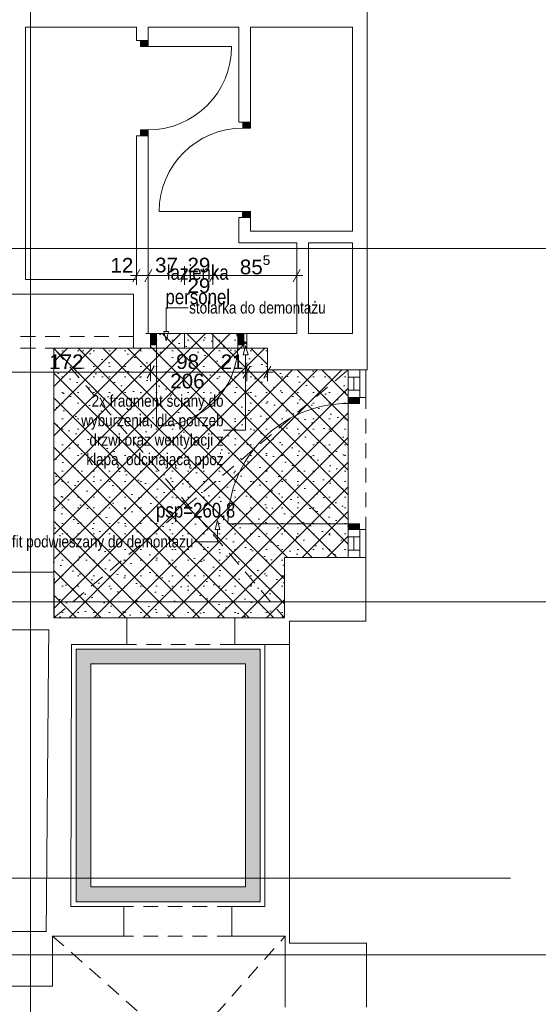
# Paper-space layout 'A-20 ROZBIÓRKI - PIĘTRO 2' of a CAD drawing. Header units: millimetres. Extents: x 0 to 540, y 0 to 297.
# Tile 4 of 9: x 140 to 193, y 82 to 182. Entities that reach past the tile are written whole.
import ezdxf
from ezdxf.xclip import XClip

# ---------------------------------------------------------------- set-up
doc = ezdxf.new("R2010")
doc.units = ezdxf.units.MM
doc.header["$MEASUREMENT"] = 0
doc.header["$XCLIPFRAME"] = 0
for name, pattern in [('ACAD_ISO03W100', [300, 120, -180]), ('DASHDOTX2', [1000, 500, -250, 0, -250]), ('Przer. długie kreski', [2.5, 1.5, -1]), ('PRZERYWANA_DU_A', [550, 350, -200])]:
    doc.linetypes.add(name, pattern=pattern)
for name, color, linetype, lineweight in [('A_linie przekroju_Nr_pióra__1', 7, 'Continuous', 20), ('A_winda_Nr_pióra__1', 7, 'Continuous', 20), ('A_wymiary_Nr_pióra__1', 7, 'Continuous', 20), ('A_wymiary_Nr_pióra__2', 8, 'Continuous', 13), ('A_ściany_Nr_pióra__1', 7, 'Continuous', 20), ('Drzwi Archicad_Nr_pióra__1', 7, 'Continuous', 20)]:
    doc.layers.add(name, color=color, linetype=linetype, lineweight=lineweight)
for name, color, linetype, lineweight, true_color in [('A_opis_Nr_pióra__255', 7, 'Continuous', 15, 0x242424), ('A_opis_Nr_pióra__8', 7, 'Continuous', 13, 0x4c4c4c), ('A_osie_Nr_pióra__16', 7, 'Continuous', 5, 0x0f0f0f), ('A_pomocnicze_Nr_pióra__4', 7, 'Continuous', 18, 0x4b4b4b), ('A_rozbiórki_Nr_pióra__10', 7, 'Continuous', 13, 0x4b4b4b), ('A_sufit_Nr_pióra__4', 7, 'Continuous', 18, 0x4b4b4b), ('A_ściany_Nr_pióra__10', 7, 'Continuous', 13, 0x4b4b4b), ('A_ściany_Nr_pióra__19', 7, 'Continuous', 5, 0x191919), ('Okna Archicada_Nr_pióra__19', 7, 'Continuous', 5, 0x191919)]:
    doc.layers.add(name, color=color, linetype=linetype, lineweight=lineweight, true_color=true_color)
for name, color, linetype in [('A_podrys', 7, 'Continuous'), ('A_rozbiórki', 7, 'Continuous'), ('A_winda', 7, 'Continuous'), ('Drzwi Archicad', 7, 'Continuous')]:
    doc.layers.add(name, color=color, linetype=linetype)
doc.styles.add('STYL_AUTOMATYCZNY_1', font='arial.ttf')
doc.styles.add('STYL_AUTOMATYCZNY_2', font='ARIALN.TTF')
doc.styles.add('STYL_AUTOMATYCZNY_4', font='arial.ttf')
pattern_1 = [(45, (-1568.391, -322.1499), (-1.2572359, 1.2572359), []), (135, (-1568.391, -322.1499), (1.2572359, 1.2572359), []), (90, (-1569.6482, -320.8926), (-1.6002, 0), [0, -1.0668, 0, -1.6002]), (155, (-1568.391, -319.6354), (0.6762737, 1.4502737), [0, -0.78232, 0, -1.35128])]

# ---------------------------------------------------------------- blocks, each defined once
blk = doc.blocks.new('Rysunek_1_1', base_point=(-1568.39, -322.15))
at = {"layer": 'A_rozbiórki', "linetype": 'Continuous', "lineweight": 0, "true_color": 0x4b4b4b}
h = blk.add_hatch(dxfattribs=at)
h.set_pattern_fill('facing_tile_0001', color=251, style=0, pattern_type=2)
h.set_pattern_definition(pattern_1)
h.paths.add_polyline_path([(162.95, 150.27), (153.15, 150.27), (153.15, 148.77), (162.95, 148.77)])
h = blk.add_hatch(dxfattribs=at)
h.set_pattern_fill('facing_tile_0001', color=251, style=0, pattern_type=2)
h.set_pattern_definition(pattern_1)
h.paths.add_polyline_path([(143.29, 125.35), (143.33, 125.35), (143.33, 121.28), (166.79, 121.28), (166.79, 127.43), (173.28, 127.43), (173.28, 146.57), (165.05, 146.57), (165.05, 148.77), (143.29, 148.77)])
at = {"layer": 'A_winda', "linetype": 'Continuous', "lineweight": 0, "true_color": 0xfdfdfd}
h = blk.add_hatch(color=7, dxfattribs=at)
h.paths.add_polyline_path([(145.56, 118.08), (145.56, 92.35), (164.31, 92.35), (164.31, 118.08)])
h.paths.add_polyline_path([(162.81, 116.58), (162.81, 93.85), (147.06, 93.85), (147.06, 116.58)], flags=0)
at = {"layer": 'Drzwi Archicad', "linetype": 'Continuous', "lineweight": 0, "true_color": 0xfdfdfd}
for points in [[(152.91, 180.12), (152.11, 180.12), (152.11, 179.52), (152.91, 179.52)], [(163.34, 171.79), (162.54, 171.79), (162.54, 171.19), (163.34, 171.19)], [(152.11, 170.42), (152.91, 170.42), (152.91, 171.02), (152.11, 171.02)], [(162.53, 162.09), (163.33, 162.09), (163.33, 162.69), (162.53, 162.69)], [(153.15, 149.12), (153.75, 149.12), (153.75, 150.27), (153.15, 150.27)], [(162.65, 150.27), (162.05, 150.27), (162.05, 149.12), (162.65, 149.12)], [(174.43, 143.73), (173.28, 143.73), (173.28, 143.13), (174.43, 143.13)], [(173.28, 130.28), (174.43, 130.28), (174.43, 130.88), (173.28, 130.88)]]:
    blk.add_hatch(color=7, dxfattribs=at).paths.add_polyline_path(points)
at = {"layer": 'A_linie przekroju_Nr_pióra__1', "color": 7, "linetype": 'ACAD_ISO03W100', "lineweight": 20}
blk.add_line((69.83, 94.76), (300.8, 94.76), dxfattribs=at)
at = {"layer": 'A_opis_Nr_pióra__255', "color": 250, "linetype": 'Continuous', "lineweight": 15, "true_color": 0x242424}
for p, q in [((154.74, 150.46), (154.74, 152.89)), ((154.74, 152.89), (156.98, 152.89)), ((154.49, 150.46), (154.99, 150.46)), ((154.74, 149.53), (154.49, 150.46)), ((154.74, 149.53), (154.99, 150.46)), ((162.83, 149.02), (162.58, 148.09)), ((162.83, 149.02), (163.08, 148.09)), ((163.08, 148.09), (162.58, 148.09)), ((162.83, 148.09), (162.83, 140.4)), ((162.83, 140.4), (160.59, 140.4)), ((159.97, 131.2), (159.72, 130.27)), ((159.97, 131.2), (160.22, 130.27)), ((160.22, 130.27), (159.72, 130.27)), ((159.97, 130.27), (159.97, 129.04)), ((159.97, 129.04), (157.73, 129.04))]:
    blk.add_line(p, q, dxfattribs=at)
at = {"layer": 'A_osie_Nr_pióra__16', "color": 250, "linetype": 'DASHDOTX2', "lineweight": 5, "true_color": 0x0f0f0f}
for p, q in [((140.91, 188.75), (140.91, 56.92)), ((300.8, 158.92), (76.6, 158.92)), ((300.8, 122.92), (76.6, 122.92)), ((300.8, 86.92), (76.6, 86.92))]:
    blk.add_line(p, q, dxfattribs=at)
at = {"layer": 'A_rozbiórki_Nr_pióra__10', "color": 251, "linetype": 'ACAD_ISO03W100', "lineweight": 13, "true_color": 0x4b4b4b, "flags": 128}
for points in [[(162.95, 150.27), (153.15, 150.27), (153.15, 148.77), (162.95, 148.77)], [(143.29, 125.35), (143.33, 125.35), (143.33, 121.28), (166.79, 121.28), (166.79, 127.43), (173.28, 127.43), (173.28, 146.57), (165.05, 146.57), (165.05, 148.77), (143.29, 148.77)]]:
    blk.add_lwpolyline(points, close=True, dxfattribs=at)
at = {"layer": 'A_sufit_Nr_pióra__4', "color": 251, "linetype": 'Przer. długie kreski', "lineweight": 18, "true_color": 0x4b4b4b}
for p, q in [((143.29, 148.77), (166.79, 121.28)), ((143.29, 121.28), (173.28, 146.57)), ((143.17, 88.85), (173.36, 62.16)), ((143.17, 62.16), (166.87, 88.84))]:
    blk.add_line(p, q, dxfattribs=at)
at = {"layer": 'A_winda_Nr_pióra__1', "color": 7, "linetype": 'PRZERYWANA_DU_A', "lineweight": 20, "flags": 128}
for points in [[(145.56, 118.08), (164.31, 118.08), (164.31, 92.35), (145.56, 92.35)], [(162.81, 116.58), (162.81, 93.85), (147.06, 93.85), (147.06, 116.58)]]:
    blk.add_lwpolyline(points, close=True, dxfattribs=at)
at = {"layer": 'A_wymiary_Nr_pióra__1', "color": 7, "linetype": 'Continuous', "lineweight": 20}
for p, q in [((152.07, 156.79), (151.35, 155.54)), ((153.27, 156.79), (152.55, 155.54)), ((156.96, 156.79), (156.24, 155.54)), ((159.86, 156.79), (159.14, 155.54)), ((167.69, 155.54), (168.41, 156.79)), ((153.51, 146.95), (152.79, 145.7)), ((163.31, 146.95), (162.59, 145.7)), ((164.69, 145.7), (165.41, 146.95))]:
    blk.add_line(p, q, dxfattribs=at)
at = {"layer": 'A_wymiary_Nr_pióra__2', "color": 8, "linetype": 'Continuous', "lineweight": 13}
for p, q in [((151.71, 155.23), (151.71, 157.11)), ((152.91, 155.23), (152.91, 157.11)), ((156.6, 155.23), (156.6, 157.11)), ((159.5, 155.23), (159.5, 157.11)), ((168.05, 155.23), (168.05, 157.11)), ((151.1, 156.17), (151.71, 156.17)), ((151.71, 156.17), (152.91, 156.17)), ((152.91, 156.17), (156.6, 156.17)), ((156.6, 156.17), (159.5, 156.17)), ((159.5, 156.17), (168.05, 156.17)), ((168.05, 156.17), (168.66, 156.17)), ((153.15, 145.39), (153.15, 147.27)), ((162.95, 145.39), (162.95, 147.27)), ((165.05, 145.39), (165.05, 147.27)), ((135.93, 146.33), (153.15, 146.33)), ((153.15, 146.33), (162.95, 146.33)), ((162.95, 146.33), (165.05, 146.33)), ((165.05, 146.33), (165.66, 146.33))]:
    blk.add_line(p, q, dxfattribs=at)
at = {"layer": 'A_ściany_Nr_pióra__1', "color": 7, "linetype": 'Continuous', "lineweight": 20}
for p, q in [((151.71, 180.12), (151.71, 180.49)), ((152.11, 180.12), (151.71, 180.12)), ((152.91, 180.12), (152.11, 180.12)), ((162.14, 171.79), (162.14, 172.16)), ((162.54, 171.79), (162.14, 171.79)), ((163.34, 171.79), (162.54, 171.79)), ((151.71, 170.42), (151.71, 170.05)), ((152.11, 170.42), (151.71, 170.42)), ((152.91, 170.42), (152.11, 170.42)), ((162.13, 162.09), (162.13, 161.72)), ((162.53, 162.09), (162.13, 162.09)), ((163.33, 162.09), (162.53, 162.09)), ((153.15, 150.27), (152.68, 150.27)), ((153.15, 150.27), (153.15, 149.12)), ((162.65, 150.27), (163.12, 150.27)), ((162.65, 150.27), (162.65, 149.12)), ((153.15, 148.77), (152.78, 148.77)), ((153.15, 149.12), (153.15, 148.77)), ((162.65, 149.12), (162.65, 148.77)), ((162.65, 148.77), (163.02, 148.77)), ((150.73, 121.28), (150.73, 118.58)), ((161.73, 121.28), (161.73, 118.58)), ((150.42, 91.85), (150.42, 88.85)), ((161.42, 91.85), (161.42, 88.85))]:
    blk.add_line(p, q, dxfattribs=at)
at = {"layer": 'A_ściany_Nr_pióra__1', "color": 7, "linetype": 'Continuous', "lineweight": 20, "flags": 128}
for points in [[(175.22, 146.57), (175.22, 185.22)], [(140.41, 155.77), (140.41, 181.5)], [(140.41, 181.5), (151.71, 181.5)], [(151.71, 181.5), (151.71, 180.12)], [(152.91, 181.5), (162.15, 181.5)], [(152.91, 180.12), (152.91, 181.5)], [(162.15, 181.5), (162.14, 171.79)], [(163.34, 171.79), (163.35, 181.5)], [(163.35, 181.5), (173.72, 181.5)], [(173.72, 181.5), (173.72, 160.7)], [(151.71, 170.42), (151.71, 155.77)], [(152.91, 154.27), (152.91, 170.42)], [(162.13, 162.09), (162.13, 159.5)], [(163.33, 160.7), (163.33, 162.09)], [(173.72, 160.7), (163.33, 160.7)], [(162.13, 159.5), (168.05, 159.5)], [(168.05, 159.5), (168.05, 150.27)], [(169.25, 150.27), (169.25, 159.5)], [(169.25, 159.5), (173.72, 159.5)], [(173.72, 159.5), (173.72, 150.27)], [(151.71, 155.77), (140.41, 155.77)], [(137.43, 154.27), (151.41, 154.27)], [(151.41, 154.27), (151.41, 148.77)], [(152.91, 150.27), (152.91, 154.27)], [(153.15, 150.27), (152.91, 150.27)], [(165.05, 150.27), (162.65, 150.27)], [(168.05, 150.27), (165.05, 150.27)], [(173.72, 150.27), (169.25, 150.27)], [(151.41, 148.77), (152.91, 148.77)], [(152.91, 148.77), (153.15, 148.77)], [(162.65, 148.77), (165.05, 148.77)], [(165.05, 148.77), (165.05, 146.57)], [(165.05, 146.57), (175.22, 146.57)], [(175.08, 146.57), (173.28, 146.57)], [(175.08, 127.43), (166.79, 127.43)], [(166.79, 127.43), (166.79, 121.28)], [(173.28, 127.43), (175.08, 127.43)], [(175.08, 120.93), (175.08, 127.43)], [(143.29, 125.94), (138.83, 125.94)], [(143.29, 121.28), (143.29, 125.94)], [(146.27, 121.28), (143.29, 121.28)], [(150.73, 121.28), (146.27, 121.28)], [(163.82, 121.28), (161.73, 121.28)], [(166.79, 121.28), (163.82, 121.28)], [(167.31, 118.58), (167.31, 120.93)], [(167.31, 120.93), (175.08, 120.93)], [(138.91, 120.07), (142.78, 120.07)], [(142.78, 120.07), (142.75, 117.13)], [(145.08, 117.15), (145.08, 118.58)], [(145.08, 118.58), (146.27, 118.58)], [(146.27, 118.58), (150.73, 118.58)], [(161.73, 118.58), (163.82, 118.58)], [(163.82, 118.58), (164.81, 118.58)], [(164.81, 118.58), (167.31, 118.58)], [(167.31, 118.58), (164.81, 118.58)], [(164.81, 118.58), (164.81, 91.85)], [(167.31, 88.11), (167.31, 118.58)], [(142.75, 117.13), (142.53, 92.66)], [(145.01, 92.66), (145.08, 117.15)], [(142.53, 92.66), (142.5, 89.32)], [(145.01, 91.85), (145.01, 92.66)], [(146.06, 91.85), (145.01, 91.85)], [(150.42, 91.85), (146.06, 91.85)], [(163.9, 91.85), (161.42, 91.85)], [(164.81, 91.85), (163.9, 91.85)], [(142.5, 89.32), (138.68, 89.32)], [(143.17, 83.74), (143.17, 88.85)], [(143.17, 88.85), (146.06, 88.85)], [(146.06, 88.85), (150.42, 88.85)], [(161.42, 88.85), (163.9, 88.85)], [(163.9, 88.84), (166.87, 88.84)], [(166.87, 88.84), (166.87, 81.61)], [(175.16, 88.11), (167.31, 88.11)], [(175.16, 81.61), (175.16, 88.11)], [(138.68, 83.74), (143.17, 83.74)]]:
    blk.add_lwpolyline(points, dxfattribs=at)
at = {"layer": 'A_ściany_Nr_pióra__10', "color": 251, "linetype": 'Przer. długie kreski', "lineweight": 13, "true_color": 0x4b4b4b}
for p, q in [((151.41, 149.97), (137.43, 149.97)), ((162.65, 150.27), (153.15, 150.27)), ((151.41, 148.77), (137.43, 148.77)), ((162.65, 148.77), (153.15, 148.77)), ((173.28, 146.57), (173.28, 127.43)), ((175.08, 146.57), (175.08, 127.43)), ((161.73, 121.28), (150.73, 121.28)), ((161.73, 118.58), (150.73, 118.58)), ((161.42, 91.85), (150.41, 91.85)), ((161.42, 88.85), (150.41, 88.85))]:
    blk.add_line(p, q, dxfattribs=at)
at = {"layer": 'A_ściany_Nr_pióra__19', "color": 250, "linetype": 'Continuous', "lineweight": 5, "true_color": 0x191919}
for p, q in [((173.28, 146.57), (173.28, 143.73)), ((175.08, 143.73), (175.08, 146.57)), ((173.28, 130.28), (173.28, 127.43)), ((175.08, 127.43), (175.08, 130.28))]:
    blk.add_line(p, q, dxfattribs=at)
at = {"layer": 'Drzwi Archicad_Nr_pióra__1', "color": 7, "linetype": 'Continuous', "lineweight": 20}
for p, q in [((151.71, 180.12), (151.71, 180.49)), ((151.71, 180.12), (151.71, 180.49)), ((152.11, 180.12), (151.71, 180.12)), ((152.11, 180.12), (151.71, 180.12)), ((152.11, 179.52), (152.11, 180.12)), ((152.11, 180.12), (152.91, 180.12)), ((152.91, 180.12), (152.11, 180.12)), ((152.91, 180.12), (152.11, 180.12)), ((152.91, 180.12), (152.91, 179.52)), ((152.91, 179.52), (152.11, 179.52)), ((152.91, 179.52), (161.41, 179.52)), ((162.14, 171.79), (162.14, 172.16)), ((162.14, 171.79), (162.14, 172.16)), ((162.54, 171.79), (162.14, 171.79)), ((162.54, 171.79), (162.14, 171.79)), ((162.54, 171.19), (162.54, 171.79)), ((162.54, 171.79), (163.34, 171.79)), ((163.34, 171.79), (162.54, 171.79)), ((163.34, 171.79), (162.54, 171.79)), ((163.34, 171.79), (163.34, 171.19)), ((152.11, 170.42), (152.11, 171.02)), ((152.11, 171.02), (152.91, 171.02)), ((152.91, 171.02), (152.91, 170.42)), ((163.34, 171.19), (162.54, 171.19)), ((152.11, 170.42), (151.71, 170.42)), ((152.11, 170.42), (151.71, 170.42)), ((151.71, 170.42), (151.71, 170.05)), ((151.71, 170.42), (151.71, 170.05)), ((152.91, 170.42), (152.11, 170.42)), ((152.91, 170.42), (152.11, 170.42)), ((152.91, 170.42), (152.11, 170.42)), ((162.53, 162.69), (154.03, 162.7)), ((162.53, 162.09), (162.53, 162.69)), ((162.53, 162.69), (163.33, 162.69)), ((163.33, 162.69), (163.33, 162.09)), ((162.53, 162.09), (162.13, 162.09)), ((162.53, 162.09), (162.13, 162.09)), ((162.13, 162.09), (162.13, 161.72)), ((162.13, 162.09), (162.13, 161.72)), ((163.33, 162.09), (162.53, 162.09)), ((163.33, 162.09), (162.53, 162.09)), ((163.33, 162.09), (162.53, 162.09)), ((153.15, 150.27), (152.68, 150.27)), ((153.15, 150.27), (152.68, 150.27)), ((153.75, 150.27), (153.15, 150.27)), ((153.15, 150.27), (153.15, 149.12)), ((153.15, 150.27), (153.15, 149.12)), ((153.15, 150.27), (153.15, 149.12)), ((153.75, 149.12), (153.75, 150.27)), ((162.65, 150.27), (162.05, 150.27)), ((162.05, 150.27), (162.05, 149.12)), ((162.65, 149.12), (162.65, 150.27)), ((162.65, 150.27), (162.65, 149.12)), ((162.65, 150.27), (162.65, 149.12)), ((162.65, 150.27), (163.12, 150.27)), ((162.65, 150.27), (163.12, 150.27)), ((153.15, 148.77), (152.78, 148.77)), ((153.15, 148.77), (152.78, 148.77)), ((153.15, 149.12), (153.75, 149.12)), ((153.15, 149.12), (153.15, 148.77)), ((153.15, 149.12), (153.15, 148.77)), ((153.75, 149.12), (153.75, 140.82)), ((162.05, 149.12), (162.65, 149.12)), ((162.65, 149.12), (162.65, 148.77)), ((162.65, 149.12), (162.65, 148.77)), ((162.65, 148.77), (163.02, 148.77)), ((162.65, 148.77), (163.02, 148.77)), ((173.28, 143.73), (173.28, 144.2)), ((173.28, 143.73), (173.28, 144.2)), ((173.28, 143.13), (173.28, 143.73)), ((173.28, 143.73), (174.43, 143.73)), ((173.28, 143.73), (174.43, 143.73)), ((173.28, 143.73), (174.43, 143.73)), ((174.43, 143.73), (174.43, 143.13)), ((174.43, 143.73), (175.08, 143.73)), ((174.43, 143.73), (175.08, 143.73)), ((175.08, 143.73), (175.08, 144.1)), ((175.08, 143.73), (175.08, 144.1)), ((174.43, 143.13), (173.28, 143.13)), ((173.28, 130.88), (161.03, 130.88)), ((173.28, 130.28), (173.28, 130.88)), ((173.28, 130.88), (174.43, 130.88)), ((174.43, 130.88), (174.43, 130.28)), ((174.43, 130.28), (173.28, 130.28)), ((173.28, 130.28), (174.43, 130.28)), ((173.28, 130.28), (174.43, 130.28)), ((173.28, 130.28), (173.28, 129.81)), ((173.28, 130.28), (173.28, 129.81)), ((174.43, 130.28), (175.08, 130.28)), ((174.43, 130.28), (175.08, 130.28)), ((175.08, 130.28), (175.08, 129.91)), ((175.08, 130.28), (175.08, 129.91)), ((150.73, 121.28), (150.73, 118.58)), ((161.73, 121.28), (161.73, 118.58)), ((150.42, 91.85), (150.42, 88.85)), ((161.42, 91.85), (161.42, 88.85))]:
    blk.add_line(p, q, dxfattribs=at)
for centre, radius, start, end in [((152.91, 179.52), 8.5, 270, 0), ((162.53, 162.69), 8.5, 89.94, 179.94), ((153.75, 149.12), 8.3, 270, 0), ((173.28, 130.88), 12.25, 90, 180)]:
    blk.add_arc(centre, radius, start, end, dxfattribs=at)
at = {"layer": 'Okna Archicada_Nr_pióra__19', "color": 250, "linetype": 'Continuous', "lineweight": 5, "true_color": 0x191919}
for p, q in [((156.6, 148.97), (156.6, 150.27)), ((159.5, 150.27), (156.6, 150.27)), ((159.5, 148.97), (159.5, 150.27)), ((156.6, 148.97), (156.6, 148.77)), ((159.5, 148.77), (156.6, 148.77)), ((159.5, 148.97), (159.5, 148.77)), ((173.28, 143.73), (173.28, 146.57)), ((173.28, 146.57), (174.48, 146.57)), ((174.48, 146.57), (174.48, 143.73)), ((174.48, 145.82), (173.28, 145.82)), ((173.88, 145.82), (173.88, 144.48)), ((174.48, 144.48), (173.28, 144.48)), ((174.48, 143.73), (173.28, 143.73)), ((174.48, 130.28), (173.28, 130.28)), ((173.28, 130.28), (173.28, 127.43)), ((174.48, 129.53), (173.28, 129.53)), ((173.88, 128.18), (173.88, 129.53)), ((174.48, 127.43), (174.48, 130.28)), ((174.48, 128.18), (173.28, 128.18)), ((173.28, 127.43), (174.48, 127.43))]:
    blk.add_line(p, q, dxfattribs=at)
at = {"layer": 'A_opis_Nr_pióra__8', "color": 251, "linetype": 'Continuous', "lineweight": 13, "true_color": 0x4c4c4c, "char_height": 1.2, "style": 'STYL_AUTOMATYCZNY_2'}
for s, insert, attachment_point in [('\\A1;{\\pqr;\\fArial Narrow|b0|i0|c238|p0;\\W1.000000;stolarka do demontażu}', (170.99, 152.89), 6), ('\\A1;{\\pql;\\fArial Narrow|b0|i0|c238|p0;\\W1.000000;s\\fArial Narrow|b0|i0|c238|p0;\\W1.000000;ufit podwieszany\\fArial Narrow|b0|i0|c238|p0;\\W1.000000; do demontażu}', (137.57, 128.88), 4)]:
    blk.add_mtext(s, dxfattribs=dict(at, insert=insert, attachment_point=attachment_point))
at = {"layer": 'A_opis_Nr_pióra__8', "color": 251, "linetype": 'Continuous', "lineweight": 13, "true_color": 0x4c4c4c, "insert": (160.59, 140.24), "char_height": 1.2, "width": 14.6582, "attachment_point": 6, "line_spacing_factor": 0.991129, "style": 'STYL_AUTOMATYCZNY_2'}
blk.add_mtext('\\A1;{\\pqr;\\fArial Narrow|b0|i0|c238|p0;\\W1.000000;2x fragment ściany do wyburzenia, dla potrzeb drzwi oraz wentylacji z klapą  odcinającą ppoż }', dxfattribs=at)
at = {"layer": 'A_pomocnicze_Nr_pióra__4', "color": 251, "linetype": 'Continuous', "lineweight": 18, "true_color": 0x4b4b4b, "insert": (157.96, 155.02), "char_height": 1.5, "width": 7.7333, "attachment_point": 5, "line_spacing_factor": 0.996518, "style": 'STYL_AUTOMATYCZNY_2'}
blk.add_mtext('\\A1;{\\pqc;\\fArial Narrow|b0|i0|c238|p0;\\W1.000000;łazienka personel}', dxfattribs=at)
at = {"layer": 'A_sufit_Nr_pióra__4', "color": 251, "linetype": 'Continuous', "lineweight": 18, "true_color": 0x4b4b4b, "insert": (157.74, 132.03), "char_height": 1.5, "attachment_point": 5, "style": 'STYL_AUTOMATYCZNY_2'}
blk.add_mtext('\\A1;{\\pqc;\\fArial Narrow|b0|i0|c238|p0;\\W1.000000;psp=260,8}', dxfattribs=at)
at = {"layer": 'A_wymiary_Nr_pióra__1', "color": 7, "linetype": 'Continuous', "lineweight": 20, "char_height": 1.5}
for s, insert, attachment_point, style in [('\\A1;{\\pql;\\fArial|b0|i0|c238|p0;\\W1.000000;85\\fArial|b0|i0|c238|p0;\\W1.000000;\\A1{\\H.66x;\\S5^  ;}}', (162.25, 155.86), 7, 'STYL_AUTOMATYCZNY_1'), ('\\A1;{\\pqc;\\fArial|b0|i0|c238|p0;\\W1.000000;206}', (156.9, 146.17), 2, 'STYL_AUTOMATYCZNY_4')]:
    blk.add_mtext(s, dxfattribs=dict(at, insert=insert, attachment_point=attachment_point, style=style))
at = {"layer": 'A_wymiary_Nr_pióra__1', "color": 7, "linetype": 'Continuous', "lineweight": 20, "char_height": 1.5, "attachment_point": 7, "style": 'STYL_AUTOMATYCZNY_4'}
for s, insert, width in [('\\A1;{\\pql;\\fArial|b0|i0|c238|p0;\\W1.000000;12}', (149.06, 156.47), 2.2882), ('\\A1;{\\pql;\\fArial|b0|i0|c238|p0;\\W1.000000;37}', (153.61, 156.47), 2.2882), ('\\A1;{\\pql;\\fArial|b0|i0|c238|p0;\\W1.000000;29}', (156.91, 156.47), 2.2882), ('\\A1;{\\pql;\\fArial|b0|i0|c238|p0;\\W1.000000;29}', (156.91, 154.37), 2.2882), ('\\A1;{\\pql;\\fArial|b0|i0|c238|p0;\\W1.000000;172}', (142.82, 146.63), 3.4323), ('\\A1;{\\pql;\\fArial|b0|i0|c238|p0;\\W1.000000;98}', (155.76, 146.63), 2.2882), ('\\A1;{\\pql;\\fArial|b0|i0|c238|p0;\\W1.000000;21}', (160.3, 146.63), 2.2882)]:
    blk.add_mtext(s, dxfattribs=dict(at, insert=insert, width=width))

psp = doc.layouts.new('A-20 ROZBIÓRKI - PIĘTRO 2')

# ---------------------------------------------------------------- block references
at = {"layer": 'A_podrys', "color": 37, "linetype": 'Continuous', "lineweight": 5, "true_color": 0x656532}
ref = psp.add_blockref('Rysunek_1_1', (-1568.39, -322.15), dxfattribs=at)
XClip(ref).set_block_clipping_path([(50.3503600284, 56.9249834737), (300.8003312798, 265.7349834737)])

doc.saveas('drawing.dxf')
